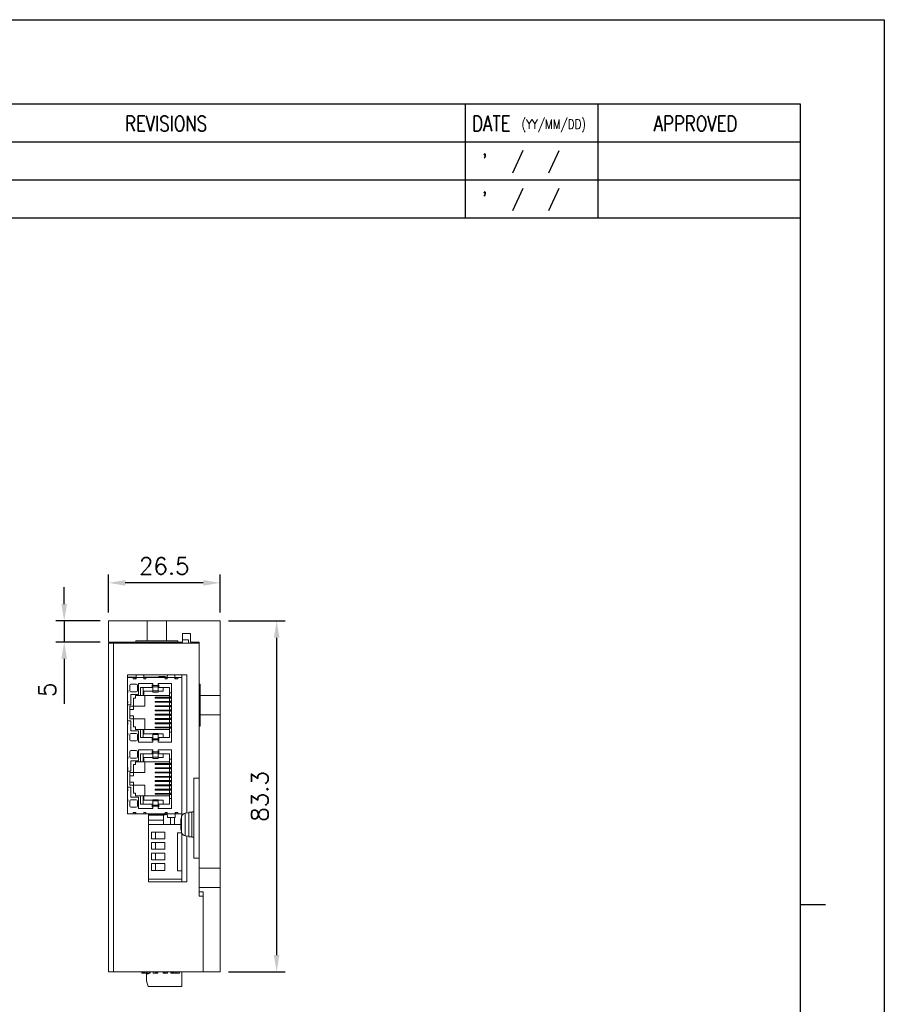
# Model space of a CAD drawing. Header units: millimetres. Extents: x 0 to 594, y 0 to 420.
# Tile 14 of 14: x 389 to 594, y 186 to 420. Entities that reach past the tile are written whole.
import ezdxf

# ---------------------------------------------------------------- set-up
doc = ezdxf.new("R2010")
doc.units = ezdxf.units.MM
doc.header["$PDSIZE"] = -1
doc.layers.add('SHEET', color=1, linetype='Continuous')
doc.styles.add('SHEET1', font='ROMANS.SHX', dxfattribs={"width": 0.8, "height": 3})
doc.styles.get("Standard").update_dxf_attribs({"font": 'txt.shx', "bigfont": 'whgtxt.shx'})
doc.dimstyles.new('ISO-25', dxfattribs={"dimtxt": 2.5, "dimasz": 2.5, "dimexe": 1.25, "dimexo": 0.625, "dimtad": 1, "dimtxsty": 'Standard', "dimcen": 2.5, "dimadec": 0, "dimazin": 0, "dimtfac": 1, "dimtmove": 0, "dimatfit": 3, "dimfxl": 0, "dimarcsym": 0})

# ---------------------------------------------------------------- blocks, each defined once
blk = doc.blocks.new('*D23')
at = {"color": 8, "lineweight": -2}
for p, q in [((438.29, 277.27), (451.72, 277.27)), ((449.72, 273.27), (449.72, 197.97)), ((438.29, 193.97), (451.72, 193.97))]:
    blk.add_line(p, q, dxfattribs=at)
at = {"color": 8}
for points in [[(449.06, 273.27), (450.39, 273.27), (449.72, 277.27)], [(449.06, 197.97), (450.39, 197.97), (449.72, 193.97)]]:
    blk.add_solid(points, dxfattribs=at)
at = {"layer": 'Defpoints', "color": 0}
for p in [(436.29, 277.27), (436.29, 193.97), (449.72, 193.97)]:
    blk.add_point(p, dxfattribs=at)
at = {"color": 3, "insert": (445.72, 235.62), "char_height": 4, "attachment_point": 5, "rotation": 90}
blk.add_mtext('\\A1;83.3', dxfattribs=at)
blk = doc.blocks.new('*D24')
at = {"color": 8, "lineweight": -2}
for p, q in [((409.79, 279.27), (409.79, 288.31)), ((436.29, 279.27), (436.29, 288.31)), ((432.29, 286.31), (413.79, 286.31))]:
    blk.add_line(p, q, dxfattribs=at)
at = {"color": 8}
for points in [[(413.79, 286.98), (413.79, 285.64), (409.79, 286.31)], [(432.29, 286.98), (432.29, 285.64), (436.29, 286.31)]]:
    blk.add_solid(points, dxfattribs=at)
at = {"layer": 'Defpoints', "color": 0}
for p in [(409.79, 286.31), (409.79, 277.27), (436.29, 277.27)]:
    blk.add_point(p, dxfattribs=at)
at = {"color": 3, "insert": (423.04, 290.31), "char_height": 4, "attachment_point": 5}
blk.add_mtext('\\A1;26.5', dxfattribs=at)
blk = doc.blocks.new('*D25')
at = {"color": 8, "lineweight": -2}
for p, q in [((399.29, 281.27), (399.29, 285.27)), ((407.79, 277.27), (397.29, 277.27)), ((399.29, 277.27), (399.29, 272.27)), ((407.79, 272.27), (397.29, 272.27)), ((399.29, 268.27), (399.29, 257.6))]:
    blk.add_line(p, q, dxfattribs=at)
at = {"color": 8}
for points in [[(398.62, 281.27), (399.95, 281.27), (399.29, 277.27)], [(398.62, 268.27), (399.95, 268.27), (399.29, 272.27)]]:
    blk.add_solid(points, dxfattribs=at)
at = {"layer": 'Defpoints', "color": 0}
for p in [(409.79, 277.27), (399.29, 272.27), (409.79, 272.27)]:
    blk.add_point(p, dxfattribs=at)
at = {"color": 3, "insert": (395.29, 260.93), "char_height": 4, "attachment_point": 5, "rotation": 90}
blk.add_mtext('\\A1;5', dxfattribs=at)

msp = doc.modelspace()

# ---------------------------------------------------------------- linework, layer by layer
at = {"color": 7, "linetype": 'Continuous', "lineweight": 15}
for p, q in [((409.7876, 277.2678), (409.7876, 272.2678)), ((409.7876, 277.2678), (418.9876, 277.2678)), ((418.9876, 277.2678), (418.9876, 272.5678)), ((418.9876, 277.2678), (423.5876, 277.2678)), ((423.5876, 277.2678), (423.5876, 272.5678)), ((423.5876, 277.2678), (436.2876, 277.2678)), ((436.2876, 277.2678), (436.2876, 259.5678)), ((429.2876, 274.2678), (427.3876, 274.2678)), ((427.3876, 274.2678), (427.3876, 272.2678)), ((429.2876, 272.2678), (429.2876, 274.2678)), ((409.7876, 272.2678), (416.2876, 272.2678)), ((409.7876, 193.9678), (409.7876, 271.9678)), ((409.7876, 271.9678), (410.9876, 271.9678)), ((410.9876, 271.9678), (410.9876, 193.9678)), ((431.2876, 271.9678), (410.9876, 271.9678)), ((416.2876, 272.5678), (416.2876, 272.2678)), ((418.9876, 272.5678), (416.2876, 272.5678)), ((416.2876, 272.2678), (426.2876, 272.2678)), ((418.9876, 272.5678), (423.5876, 272.5678)), ((426.2876, 272.5678), (423.5876, 272.5678)), ((426.2876, 272.5678), (426.2876, 272.2678)), ((426.2876, 272.2678), (427.3876, 272.2678)), ((427.1876, 271.9678), (427.1876, 272.2678)), ((427.3876, 272.7678), (428.7876, 272.7678)), ((428.7876, 271.9678), (428.7876, 272.7678)), ((429.2876, 272.2678), (431.2876, 272.2678)), ((431.2876, 272.2678), (431.2876, 262.2678)), ((414.2876, 264.4678), (414.2876, 231.4678)), ((428.3876, 264.4678), (414.2876, 264.4678)), ((427.1876, 230.9889), (427.1876, 264.4678)), ((428.3876, 231.674), (428.3876, 264.4678)), ((414.2876, 263.9544), (415.6024, 263.9544)), ((415.6306, 263.8274), (414.2876, 263.8274)), ((414.8686, 260.7159), (414.8686, 261.9859)), ((416.3926, 262.2399), (415.1226, 262.2399)), ((415.6024, 263.9544), (415.6024, 263.8274)), ((415.6024, 263.9544), (416.1779, 263.9544)), ((415.6306, 263.5099), (415.6306, 263.8274)), ((415.6306, 263.8274), (416.1386, 263.8274)), ((416.3736, 263.5099), (415.6306, 263.5099)), ((416.1386, 263.5099), (416.1386, 263.8274)), ((416.1386, 263.8274), (416.3736, 263.8274)), ((416.1779, 263.9544), (416.1779, 263.8274)), ((416.1779, 263.9544), (416.3786, 263.9544)), ((416.3736, 263.5099), (416.3736, 263.8274)), ((418.1706, 263.8274), (416.3736, 263.8274)), ((416.6466, 260.7159), (416.6466, 261.9859)), ((420.3296, 262.4558), (416.9006, 262.4558)), ((416.9006, 259.7888), (416.9006, 262.4558)), ((418.1653, 263.9544), (423.7639, 263.9544)), ((418.1706, 263.5099), (418.1706, 263.8274)), ((418.1706, 263.8274), (418.6786, 263.8274)), ((418.6786, 263.5099), (418.1706, 263.5099)), ((418.6786, 263.5099), (418.6786, 263.8274)), ((423.2506, 263.8274), (418.6786, 263.8274)), ((420.2026, 262.1129), (420.3296, 262.1129)), ((420.2026, 261.4779), (420.2026, 262.1129)), ((420.3296, 261.925), (420.3296, 262.4558)), ((421.5996, 261.925), (420.3296, 261.925)), ((420.3296, 261.925), (420.3296, 261.6329)), ((424.7746, 262.4558), (421.5996, 262.4558)), ((421.5996, 261.925), (421.5996, 262.4558)), ((421.5996, 262.1129), (421.7266, 262.1129)), ((421.5996, 261.6329), (421.5996, 261.925)), ((421.7266, 263.9544), (421.7266, 264.0814)), ((421.9044, 264.0814), (421.7266, 264.0814)), ((421.7266, 262.1129), (421.7266, 261.4779)), ((421.9044, 264.0814), (421.9044, 263.9544)), ((423.0728, 264.0814), (421.9044, 264.0814)), ((423.2506, 264.0814), (423.0728, 264.0814)), ((423.0728, 263.9544), (423.0728, 264.0814)), ((423.2506, 263.9544), (423.2506, 264.0814)), ((423.2506, 263.5099), (423.2506, 263.8274)), ((423.2506, 263.8274), (423.7586, 263.8274)), ((423.7586, 263.5099), (423.2506, 263.5099)), ((423.7586, 263.5099), (423.7586, 263.8274)), ((425.5366, 263.8274), (423.7586, 263.8274)), ((424.7746, 248.4858), (424.7746, 262.4558)), ((425.5366, 263.5099), (425.5366, 263.8274)), ((425.5366, 263.8274), (425.7906, 263.8274)), ((426.2986, 263.5099), (425.5366, 263.5099)), ((425.7906, 263.5099), (425.7906, 263.8274)), ((425.7906, 263.8274), (426.2986, 263.8274)), ((426.2986, 263.5099), (426.2986, 263.8274)), ((427.1876, 263.8274), (426.2986, 263.8274)), ((427.1876, 231.4678), (427.1876, 263.8274)), ((431.5876, 262.2678), (431.2876, 262.2678)), ((431.2876, 262.2678), (431.2876, 258.829)), ((431.5876, 259.5678), (431.5876, 262.2678)), ((414.3733, 260.8048), (414.2876, 260.8048)), ((414.3733, 260.2968), (414.2876, 260.2968)), ((414.3733, 260.2968), (414.3733, 260.8048)), ((416.3926, 260.4619), (415.1226, 260.4619)), ((416.9006, 259.7888), (415.1226, 259.7888)), ((415.1226, 257.3758), (415.1226, 259.7888)), ((416.2402, 259.5729), (417.434, 259.5729)), ((416.2402, 258.9379), (416.2402, 259.5729)), ((417.434, 259.5729), (417.434, 261.4779)), ((417.434, 261.4779), (420.2026, 261.4779)), ((417.434, 259.5729), (418.069, 259.5729)), ((418.069, 261.4779), (418.069, 259.5729)), ((418.069, 259.5729), (418.196, 259.5729)), ((418.196, 259.5729), (418.196, 260.5889)), ((418.196, 260.5889), (420.3296, 260.5889)), ((418.196, 259.5729), (424.2666, 259.5729)), ((418.45, 257.0456), (418.45, 259.5729)), ((420.2026, 261.4779), (420.3296, 261.4779)), ((420.3296, 261.6329), (421.5996, 261.6329)), ((420.3296, 260.646), (420.3296, 261.6329)), ((420.3296, 260.646), (421.5996, 260.646)), ((420.3296, 260.3603), (420.3296, 260.646)), ((420.3296, 260.3603), (421.5996, 260.3603)), ((421.5996, 260.646), (421.5996, 261.6329)), ((421.5996, 261.4779), (421.7266, 261.4779)), ((421.5996, 260.3603), (421.5996, 260.646)), ((421.5996, 260.5889), (422.7426, 260.5889)), ((421.7266, 261.4779), (424.2666, 261.4779)), ((422.7426, 261.4779), (422.7426, 260.5889)), ((424.2666, 261.4779), (424.2666, 260.2079)), ((424.2666, 260.2079), (424.7746, 260.2079)), ((424.2666, 260.2079), (424.2666, 259.2363)), ((431.5876, 259.5678), (436.2876, 259.5678)), ((431.5876, 259.5678), (431.5876, 254.9678)), ((436.2876, 259.5678), (436.2876, 254.9678)), ((414.3733, 258.2648), (414.2876, 258.2648)), ((414.3733, 257.7568), (414.2876, 257.7568)), ((415.1226, 257.3758), (414.2876, 257.3758)), ((414.3733, 257.7568), (414.3733, 258.2648)), ((415.7322, 258.9379), (416.2402, 258.9379)), ((415.7322, 257.0456), (415.7322, 258.9379)), ((420.863, 258.9747), (420.863, 259.1779)), ((420.863, 259.1779), (421.0415, 259.1779)), ((421.0415, 258.9747), (420.863, 258.9747)), ((420.863, 258.1632), (420.863, 257.96)), ((420.863, 258.1632), (421.0415, 258.1632)), ((421.0415, 257.96), (420.863, 257.96)), ((420.863, 257.1472), (420.863, 256.944)), ((420.863, 257.1472), (421.0415, 257.1472)), ((421.0415, 258.9747), (421.0415, 259.1779)), ((421.0415, 259.1779), (424.3435, 259.1779)), ((424.3435, 258.9747), (421.0415, 258.9747)), ((421.0415, 258.1632), (421.0415, 257.96)), ((421.0415, 258.1632), (424.3435, 258.1632)), ((424.3435, 257.96), (421.0415, 257.96)), ((421.0415, 257.1472), (421.0415, 256.944)), ((421.0415, 257.1472), (424.3435, 257.1472)), ((424.7746, 259.2363), (424.2666, 259.2363)), ((424.2666, 259.2363), (424.2666, 259.1779)), ((424.2666, 258.9747), (424.2666, 258.9188)), ((424.7746, 258.9188), (424.2666, 258.9188)), ((424.2666, 258.2203), (424.2666, 258.9188)), ((424.7746, 258.2203), (424.2666, 258.2203)), ((424.2666, 258.2203), (424.2666, 258.1632)), ((424.2666, 257.96), (424.2666, 257.9028)), ((424.7746, 257.9028), (424.2666, 257.9028)), ((424.2666, 257.2043), (424.2666, 257.9028)), ((424.2666, 257.2043), (424.7746, 257.2043)), ((424.2666, 257.2043), (424.2666, 257.1472)), ((424.3435, 258.9747), (424.3435, 259.1779)), ((424.3435, 259.1779), (424.7746, 259.1779)), ((424.7746, 258.9747), (424.3435, 258.9747)), ((424.3435, 258.1632), (424.3435, 257.96)), ((424.3435, 258.1632), (424.7746, 258.1632)), ((424.7746, 257.96), (424.3435, 257.96)), ((424.3435, 257.1472), (424.3435, 256.944)), ((424.3435, 257.1472), (424.7746, 257.1472)), ((431.2876, 258.829), (431.2876, 255.7065)), ((414.894, 257.0456), (415.7322, 257.0456)), ((414.894, 253.9976), (414.894, 257.0456)), ((414.894, 256.2836), (415.7322, 256.2836)), ((415.7322, 256.2836), (415.7322, 257.0456)), ((415.7322, 257.0456), (418.45, 257.0456)), ((421.0415, 256.944), (420.863, 256.944)), ((420.863, 256.1312), (420.863, 255.928)), ((420.863, 256.1312), (421.0415, 256.1312)), ((421.0415, 255.928), (420.863, 255.928)), ((420.863, 255.1152), (420.863, 254.912)), ((420.863, 255.1152), (421.0415, 255.1152)), ((421.0415, 254.912), (420.863, 254.912)), ((424.3435, 256.944), (421.0415, 256.944)), ((421.0415, 256.1312), (421.0415, 255.928)), ((421.0415, 256.1312), (424.3435, 256.1312)), ((424.3435, 255.928), (421.0415, 255.928)), ((421.0415, 255.1152), (421.0415, 254.912)), ((421.0415, 255.1152), (424.3435, 255.1152)), ((424.3435, 254.912), (421.0415, 254.912)), ((424.2666, 256.944), (424.2666, 256.8868)), ((424.7746, 256.8868), (424.2666, 256.8868)), ((424.2666, 256.1883), (424.2666, 256.8868)), ((424.2666, 256.1883), (424.7746, 256.1883)), ((424.2666, 256.1883), (424.2666, 256.1312)), ((424.2666, 255.928), (424.2666, 255.8708)), ((424.7746, 255.8708), (424.2666, 255.8708)), ((424.2666, 255.1723), (424.2666, 255.8708)), ((424.2666, 255.1723), (424.7746, 255.1723)), ((424.2666, 255.1723), (424.2666, 255.1152)), ((424.2666, 254.912), (424.2666, 254.8548)), ((424.7746, 254.8548), (424.2666, 254.8548)), ((424.2666, 254.1563), (424.2666, 254.8548)), ((424.7746, 256.944), (424.3435, 256.944)), ((424.3435, 256.1312), (424.3435, 255.928)), ((424.3435, 256.1312), (424.7746, 256.1312)), ((424.7746, 255.928), (424.3435, 255.928)), ((424.3435, 255.1152), (424.3435, 254.912)), ((424.3435, 255.1152), (424.7746, 255.1152)), ((424.7746, 254.912), (424.3435, 254.912)), ((431.2876, 255.7065), (431.2876, 252.2678)), ((431.5876, 252.2678), (431.5876, 254.9678)), ((431.5876, 254.9678), (436.2876, 254.9678)), ((436.2876, 254.9678), (436.2876, 218.5678)), ((415.1226, 253.5658), (414.2876, 253.5658)), ((414.3733, 253.1848), (414.2876, 253.1848)), ((414.3733, 252.6768), (414.2876, 252.6768)), ((414.3733, 252.6768), (414.3733, 253.1848)), ((415.7322, 254.7596), (414.894, 254.7596)), ((415.7322, 253.9976), (414.894, 253.9976)), ((415.1226, 251.1528), (415.1226, 253.5658)), ((415.7322, 253.9976), (415.7322, 254.7596)), ((415.7322, 252.1053), (415.7322, 253.9976)), ((418.45, 253.9976), (415.7322, 253.9976)), ((418.45, 251.4703), (418.45, 253.9976)), ((420.863, 254.0992), (420.863, 253.896)), ((420.863, 254.0992), (421.0415, 254.0992)), ((421.0415, 253.896), (420.863, 253.896)), ((420.863, 253.0832), (420.863, 252.88)), ((420.863, 253.0832), (421.0415, 253.0832)), ((421.0415, 252.88), (420.863, 252.88)), ((421.0415, 254.0992), (421.0415, 253.896)), ((421.0415, 254.0992), (424.3435, 254.0992)), ((424.3435, 253.896), (421.0415, 253.896)), ((421.0415, 253.0832), (421.0415, 252.88)), ((421.0415, 253.0832), (424.3435, 253.0832)), ((424.3435, 252.88), (421.0415, 252.88)), ((424.2666, 254.1563), (424.7746, 254.1563)), ((424.2666, 254.1563), (424.2666, 254.0992)), ((424.2666, 253.896), (424.2666, 253.8388)), ((424.7746, 253.8388), (424.2666, 253.8388)), ((424.2666, 253.1403), (424.2666, 253.8388)), ((424.2666, 253.1403), (424.7746, 253.1403)), ((424.2666, 253.1403), (424.2666, 253.0832)), ((424.2666, 252.88), (424.2666, 252.8228)), ((424.2666, 252.8228), (424.7746, 252.8228)), ((424.2666, 252.1243), (424.2666, 252.8228)), ((424.3435, 254.0992), (424.3435, 253.896)), ((424.3435, 254.0992), (424.7746, 254.0992)), ((424.7746, 253.896), (424.3435, 253.896)), ((424.3435, 253.0832), (424.3435, 252.88)), ((424.3435, 253.0832), (424.7746, 253.0832)), ((424.7746, 252.88), (424.3435, 252.88)), ((414.3733, 250.6448), (414.2876, 250.6448)), ((414.3733, 250.1368), (414.2876, 250.1368)), ((414.3733, 250.1368), (414.3733, 250.6448)), ((414.8686, 249.0573), (414.8686, 250.3273)), ((416.9006, 251.1528), (415.1226, 251.1528)), ((416.3926, 250.5813), (415.1226, 250.5813)), ((416.2402, 252.1053), (415.7322, 252.1053)), ((416.2402, 251.4703), (416.2402, 252.1053)), ((417.434, 251.4703), (416.2402, 251.4703)), ((416.6466, 249.0573), (416.6466, 250.3273)), ((416.9006, 248.4858), (416.9006, 251.1528)), ((417.434, 249.5653), (417.434, 251.4703)), ((417.434, 251.4703), (418.069, 251.4703)), ((418.069, 251.4703), (418.069, 249.5653)), ((418.196, 251.4703), (418.069, 251.4703)), ((418.196, 251.4703), (418.196, 250.4543)), ((424.2666, 251.4703), (418.196, 251.4703)), ((418.196, 250.4543), (420.3296, 250.4543)), ((421.5996, 250.5813), (420.3296, 250.5813)), ((420.3296, 250.5813), (420.3296, 250.2955)), ((421.5996, 250.2955), (420.3296, 250.2955)), ((420.3296, 250.2955), (420.3296, 249.3086)), ((420.863, 251.864), (420.863, 252.0672)), ((420.863, 252.0672), (421.0415, 252.0672)), ((421.0415, 251.864), (420.863, 251.864)), ((421.0415, 251.864), (421.0415, 252.0672)), ((421.0415, 252.0672), (424.3435, 252.0672)), ((424.3435, 251.864), (421.0415, 251.864)), ((421.5996, 250.5813), (421.5996, 250.2955)), ((421.5996, 250.4543), (422.7426, 250.4543)), ((421.5996, 250.2955), (421.5996, 249.3086)), ((422.7426, 249.5653), (422.7426, 250.4543)), ((424.2666, 252.1243), (424.7746, 252.1243)), ((424.2666, 252.1243), (424.2666, 252.0672)), ((424.2666, 251.864), (424.2666, 251.8068)), ((424.2666, 251.8068), (424.7746, 251.8068)), ((424.2666, 251.8068), (424.2666, 250.8353)), ((424.2666, 250.8353), (424.2666, 249.5653)), ((424.7746, 250.8353), (424.2666, 250.8353)), ((424.3435, 251.864), (424.3435, 252.0672)), ((424.3435, 252.0672), (424.7746, 252.0672)), ((424.7746, 251.864), (424.3435, 251.864)), ((431.5876, 252.2678), (431.2876, 252.2678)), ((431.2876, 252.2678), (431.2876, 218.5678)), ((416.3926, 248.8033), (415.1226, 248.8033)), ((420.3296, 248.4858), (416.9006, 248.4858)), ((420.2026, 249.5653), (417.434, 249.5653)), ((420.2026, 248.9303), (420.2026, 249.5653)), ((420.3296, 249.5653), (420.2026, 249.5653)), ((420.3296, 248.9303), (420.2026, 248.9303)), ((420.3296, 249.3086), (420.3296, 249.0165)), ((421.5996, 249.3086), (420.3296, 249.3086)), ((420.3296, 248.4858), (420.3296, 249.0165)), ((421.5996, 249.0165), (420.3296, 249.0165)), ((421.7266, 249.5653), (421.5996, 249.5653)), ((421.5996, 249.0165), (421.5996, 249.3086)), ((421.5996, 248.4858), (421.5996, 249.0165)), ((421.7266, 248.9303), (421.5996, 248.9303)), ((424.7746, 248.4858), (421.5996, 248.4858)), ((421.7266, 249.5653), (421.7266, 248.9303)), ((424.2666, 249.5653), (421.7266, 249.5653)), ((414.8686, 244.9679), (414.8686, 246.2379)), ((416.3926, 246.4919), (415.1226, 246.4919)), ((416.6466, 244.9679), (416.6466, 246.2379)), ((420.3296, 246.7078), (416.9006, 246.7078)), ((416.9006, 244.0408), (416.9006, 246.7078)), ((417.434, 243.8249), (417.434, 245.7299)), ((417.434, 245.7299), (420.2026, 245.7299)), ((418.069, 245.7299), (418.069, 243.8249)), ((420.2026, 246.3649), (420.3296, 246.3649)), ((420.2026, 245.7299), (420.2026, 246.3649)), ((420.2026, 245.7299), (420.3296, 245.7299)), ((420.3296, 246.177), (420.3296, 246.7078)), ((421.5996, 246.177), (420.3296, 246.177)), ((420.3296, 246.177), (420.3296, 245.8849)), ((420.3296, 245.8849), (421.5996, 245.8849)), ((420.3296, 244.898), (420.3296, 245.8849)), ((424.7746, 246.7078), (421.5996, 246.7078)), ((421.5996, 246.177), (421.5996, 246.7078)), ((421.5996, 246.3649), (421.7266, 246.3649)), ((421.5996, 245.8849), (421.5996, 246.177)), ((421.5996, 244.898), (421.5996, 245.8849)), ((421.5996, 245.7299), (421.7266, 245.7299)), ((421.7266, 246.3649), (421.7266, 245.7299)), ((421.7266, 245.7299), (424.2666, 245.7299)), ((422.7426, 245.7299), (422.7426, 244.8409)), ((424.2666, 245.7299), (424.2666, 244.4599)), ((424.7746, 232.7378), (424.7746, 246.7078)), ((414.3733, 245.0568), (414.2876, 245.0568)), ((414.3733, 244.5488), (414.2876, 244.5488)), ((414.3733, 244.5488), (414.3733, 245.0568)), ((416.3926, 244.7139), (415.1226, 244.7139)), ((416.9006, 244.0408), (415.1226, 244.0408)), ((415.1226, 241.6278), (415.1226, 244.0408)), ((415.7322, 243.1899), (416.2402, 243.1899)), ((415.7322, 241.2976), (415.7322, 243.1899)), ((416.2402, 243.1899), (416.2402, 243.8249)), ((416.2402, 243.8249), (417.434, 243.8249)), ((417.434, 243.8249), (418.069, 243.8249)), ((418.069, 243.8249), (418.196, 243.8249)), ((418.196, 243.8249), (418.196, 244.8409)), ((418.196, 244.8409), (420.3296, 244.8409)), ((418.196, 243.8249), (424.2666, 243.8249)), ((418.45, 241.2976), (418.45, 243.8249)), ((420.3296, 244.898), (421.5996, 244.898)), ((420.3296, 244.6123), (420.3296, 244.898)), ((420.3296, 244.6123), (421.5996, 244.6123)), ((420.863, 243.2267), (420.863, 243.4299)), ((420.863, 243.4299), (421.0415, 243.4299)), ((421.0415, 243.2267), (420.863, 243.2267)), ((421.0415, 243.2267), (421.0415, 243.4299)), ((421.0415, 243.4299), (424.3435, 243.4299)), ((424.3435, 243.2267), (421.0415, 243.2267)), ((421.5996, 244.6123), (421.5996, 244.898)), ((421.5996, 244.8409), (422.7426, 244.8409)), ((424.2666, 244.4599), (424.7746, 244.4599)), ((424.2666, 244.4599), (424.2666, 243.4883)), ((424.7746, 243.4883), (424.2666, 243.4883)), ((424.2666, 243.4883), (424.2666, 243.4299)), ((424.2666, 243.2267), (424.2666, 243.1708)), ((424.7746, 243.1708), (424.2666, 243.1708)), ((424.2666, 242.4723), (424.2666, 243.1708)), ((424.3435, 243.2267), (424.3435, 243.4299)), ((424.3435, 243.4299), (424.7746, 243.4299)), ((424.7746, 243.2267), (424.3435, 243.2267)), ((414.3733, 242.5168), (414.2876, 242.5168)), ((414.3733, 242.0088), (414.2876, 242.0088)), ((415.1226, 241.6278), (414.2876, 241.6278)), ((414.3733, 242.0088), (414.3733, 242.5168)), ((414.894, 241.2976), (415.7322, 241.2976)), ((414.894, 238.2496), (414.894, 241.2976)), ((415.7322, 240.5356), (415.7322, 241.2976)), ((415.7322, 241.2976), (418.45, 241.2976)), ((420.863, 242.4152), (420.863, 242.212)), ((420.863, 242.4152), (421.0415, 242.4152)), ((421.0415, 242.212), (420.863, 242.212)), ((420.863, 241.3992), (420.863, 241.196)), ((420.863, 241.3992), (421.0415, 241.3992)), ((421.0415, 241.196), (420.863, 241.196)), ((421.0415, 242.4152), (421.0415, 242.212)), ((421.0415, 242.4152), (424.3435, 242.4152)), ((424.3435, 242.212), (421.0415, 242.212)), ((421.0415, 241.3992), (421.0415, 241.196)), ((421.0415, 241.3992), (424.3435, 241.3992)), ((424.3435, 241.196), (421.0415, 241.196)), ((424.7746, 242.4723), (424.2666, 242.4723)), ((424.2666, 242.4723), (424.2666, 242.4152)), ((424.2666, 242.212), (424.2666, 242.1548)), ((424.7746, 242.1548), (424.2666, 242.1548)), ((424.2666, 241.4563), (424.2666, 242.1548)), ((424.2666, 241.4563), (424.7746, 241.4563)), ((424.2666, 241.4563), (424.2666, 241.3992)), ((424.2666, 241.196), (424.2666, 241.1388)), ((424.7746, 241.1388), (424.2666, 241.1388)), ((424.2666, 240.4403), (424.2666, 241.1388)), ((424.3435, 242.4152), (424.3435, 242.212)), ((424.3435, 242.4152), (424.7746, 242.4152)), ((424.7746, 242.212), (424.3435, 242.212)), ((424.3435, 241.3992), (424.3435, 241.196)), ((424.3435, 241.3992), (424.7746, 241.3992)), ((424.7746, 241.196), (424.3435, 241.196)), ((414.894, 240.5356), (415.7322, 240.5356)), ((415.7322, 239.0116), (414.894, 239.0116)), ((415.7322, 238.2496), (415.7322, 239.0116)), ((420.863, 240.3832), (420.863, 240.18)), ((420.863, 240.3832), (421.0415, 240.3832)), ((421.0415, 240.18), (420.863, 240.18)), ((420.863, 239.3672), (420.863, 239.164)), ((420.863, 239.3672), (421.0415, 239.3672)), ((421.0415, 239.164), (420.863, 239.164)), ((421.0415, 240.3832), (421.0415, 240.18)), ((421.0415, 240.3832), (424.3435, 240.3832)), ((424.3435, 240.18), (421.0415, 240.18)), ((421.0415, 239.3672), (421.0415, 239.164)), ((421.0415, 239.3672), (424.3435, 239.3672)), ((424.3435, 239.164), (421.0415, 239.164)), ((424.2666, 240.4403), (424.7746, 240.4403)), ((424.2666, 240.4403), (424.2666, 240.3832)), ((424.2666, 240.18), (424.2666, 240.1228)), ((424.7746, 240.1228), (424.2666, 240.1228)), ((424.2666, 239.4243), (424.2666, 240.1228)), ((424.2666, 239.4243), (424.7746, 239.4243)), ((424.2666, 239.4243), (424.2666, 239.3672)), ((424.2666, 239.164), (424.2666, 239.1068)), ((424.7746, 239.1068), (424.2666, 239.1068)), ((424.2666, 238.4083), (424.2666, 239.1068)), ((424.2666, 238.4083), (424.7746, 238.4083)), ((424.2666, 238.4083), (424.2666, 238.3512)), ((424.3435, 240.3832), (424.3435, 240.18)), ((424.3435, 240.3832), (424.7746, 240.3832)), ((424.7746, 240.18), (424.3435, 240.18)), ((424.3435, 239.3672), (424.3435, 239.164)), ((424.3435, 239.3672), (424.7746, 239.3672)), ((424.7746, 239.164), (424.3435, 239.164)), ((430.0876, 239.9678), (430.0876, 230.1667)), ((430.0876, 239.9678), (431.2876, 239.9678)), ((415.1226, 237.8178), (414.2876, 237.8178)), ((414.3733, 237.4368), (414.2876, 237.4368)), ((414.3733, 236.9288), (414.2876, 236.9288)), ((414.3733, 236.9288), (414.3733, 237.4368)), ((415.7322, 238.2496), (414.894, 238.2496)), ((415.1226, 235.4048), (415.1226, 237.8178)), ((415.7322, 236.3573), (415.7322, 238.2496)), ((418.45, 238.2496), (415.7322, 238.2496)), ((416.2402, 236.3573), (415.7322, 236.3573)), ((416.2402, 235.7223), (416.2402, 236.3573)), ((418.45, 235.7223), (418.45, 238.2496)), ((420.863, 238.3512), (420.863, 238.148)), ((420.863, 238.3512), (421.0415, 238.3512)), ((421.0415, 238.148), (420.863, 238.148)), ((420.863, 237.3352), (420.863, 237.132)), ((420.863, 237.3352), (421.0415, 237.3352)), ((421.0415, 237.132), (420.863, 237.132)), ((420.863, 236.116), (420.863, 236.3192)), ((420.863, 236.3192), (421.0415, 236.3192)), ((421.0415, 236.116), (420.863, 236.116)), ((421.0415, 238.3512), (421.0415, 238.148)), ((421.0415, 238.3512), (424.3435, 238.3512)), ((424.3435, 238.148), (421.0415, 238.148)), ((421.0415, 237.3352), (421.0415, 237.132)), ((421.0415, 237.3352), (424.3435, 237.3352)), ((424.3435, 237.132), (421.0415, 237.132)), ((421.0415, 236.116), (421.0415, 236.3192)), ((421.0415, 236.3192), (424.3435, 236.3192)), ((424.3435, 236.116), (421.0415, 236.116)), ((424.2666, 238.148), (424.2666, 238.0908)), ((424.7746, 238.0908), (424.2666, 238.0908)), ((424.2666, 237.3923), (424.2666, 238.0908)), ((424.2666, 237.3923), (424.7746, 237.3923)), ((424.2666, 237.3923), (424.2666, 237.3352)), ((424.2666, 237.132), (424.2666, 237.0748)), ((424.2666, 237.0748), (424.7746, 237.0748)), ((424.2666, 236.3763), (424.2666, 237.0748)), ((424.2666, 236.3763), (424.7746, 236.3763)), ((424.2666, 236.3763), (424.2666, 236.3192)), ((424.2666, 236.116), (424.2666, 236.0588)), ((424.3435, 238.3512), (424.3435, 238.148)), ((424.3435, 238.3512), (424.7746, 238.3512)), ((424.7746, 238.148), (424.3435, 238.148)), ((424.3435, 237.3352), (424.3435, 237.132)), ((424.3435, 237.3352), (424.7746, 237.3352)), ((424.7746, 237.132), (424.3435, 237.132)), ((424.3435, 236.116), (424.3435, 236.3192)), ((424.3435, 236.3192), (424.7746, 236.3192)), ((424.7746, 236.116), (424.3435, 236.116)), ((414.3733, 234.8968), (414.2876, 234.8968)), ((414.3733, 234.3888), (414.2876, 234.3888)), ((414.3733, 234.3888), (414.3733, 234.8968)), ((414.8686, 233.3093), (414.8686, 234.5793)), ((416.9006, 235.4048), (415.1226, 235.4048)), ((416.3926, 234.8333), (415.1226, 234.8333)), ((417.434, 235.7223), (416.2402, 235.7223)), ((416.6466, 233.3093), (416.6466, 234.5793)), ((416.9006, 232.7378), (416.9006, 235.4048)), ((417.434, 233.8173), (417.434, 235.7223)), ((417.434, 235.7223), (418.069, 235.7223)), ((420.2026, 233.8173), (417.434, 233.8173)), ((418.069, 235.7223), (418.069, 233.8173)), ((418.196, 235.7223), (418.069, 235.7223)), ((418.196, 235.7223), (418.196, 234.7063)), ((424.2666, 235.7223), (418.196, 235.7223)), ((418.196, 234.7063), (420.3296, 234.7063)), ((420.2026, 233.1823), (420.2026, 233.8173)), ((420.3296, 233.8173), (420.2026, 233.8173)), ((421.5996, 234.8333), (420.3296, 234.8333)), ((420.3296, 234.8333), (420.3296, 234.5475)), ((421.5996, 234.5475), (420.3296, 234.5475)), ((420.3296, 234.5475), (420.3296, 233.5606)), ((421.5996, 234.8333), (421.5996, 234.5475)), ((421.5996, 234.7063), (422.7426, 234.7063)), ((421.5996, 234.5475), (421.5996, 233.5606)), ((421.7266, 233.8173), (421.5996, 233.8173)), ((421.7266, 233.8173), (421.7266, 233.1823)), ((424.2666, 233.8173), (421.7266, 233.8173)), ((422.7426, 233.8173), (422.7426, 234.7063)), ((424.2666, 236.0588), (424.7746, 236.0588)), ((424.2666, 236.0588), (424.2666, 235.0873)), ((424.2666, 235.0873), (424.2666, 233.8173)), ((424.7746, 235.0873), (424.2666, 235.0873)), ((414.2876, 231.4678), (419.2876, 231.4678)), ((416.3926, 233.0553), (415.1226, 233.0553)), ((416.2656, 231.7853), (415.6306, 231.7853)), ((415.6306, 231.4678), (415.6306, 231.7853)), ((416.1386, 231.4678), (416.1386, 231.7853)), ((416.2656, 231.4678), (416.2656, 231.7853)), ((420.3296, 232.7378), (416.9006, 232.7378)), ((418.6786, 231.7853), (418.1706, 231.7853)), ((418.1706, 231.4678), (418.1706, 231.7853)), ((418.6786, 231.4678), (418.6786, 231.7853)), ((423.2506, 231.4678), (419.2876, 231.4678)), ((419.2876, 231.4678), (419.2876, 215.3678)), ((420.3296, 233.1823), (420.2026, 233.1823)), ((420.3296, 233.5606), (420.3296, 233.2685)), ((421.5996, 233.5606), (420.3296, 233.5606)), ((420.3296, 232.7378), (420.3296, 233.2685)), ((421.5996, 233.2685), (420.3296, 233.2685)), ((421.5996, 233.2685), (421.5996, 233.5606)), ((421.5996, 232.7378), (421.5996, 233.2685)), ((421.7266, 233.1823), (421.5996, 233.1823)), ((424.7746, 232.7378), (421.5996, 232.7378)), ((423.2506, 231.4678), (423.2506, 231.7853)), ((423.7586, 231.7853), (423.2506, 231.7853)), ((423.7586, 231.4678), (423.2506, 231.4678)), ((423.7586, 231.4678), (423.7586, 231.7853)), ((425.6636, 231.4678), (423.7586, 231.4678)), ((425.6636, 231.4678), (425.6636, 231.7853)), ((426.2986, 231.7853), (425.6636, 231.7853)), ((425.7906, 231.4678), (425.6636, 231.4678)), ((425.7906, 231.7853), (425.7906, 231.4678)), ((426.2986, 231.4678), (425.7906, 231.4678)), ((426.2986, 231.4678), (426.2986, 231.7853)), ((427.1876, 231.4678), (426.2986, 231.4678)), ((428.8876, 231.7178), (428.0403, 231.6436)), ((428.8876, 231.9121), (428.8876, 231.9073)), ((428.8876, 226.0178), (428.8876, 231.9073)), ((429.5876, 231.9178), (429.2013, 231.9178)), ((430.0876, 231.9678), (429.5876, 231.9678)), ((429.5876, 228.9975), (429.5876, 231.9678)), ((419.2876, 231.3408), (423.7639, 231.3408)), ((419.2876, 231.1678), (422.8876, 231.1678)), ((419.2876, 229.9678), (422.8876, 229.9678)), ((421.7266, 231.3408), (421.7266, 231.2138)), ((421.7266, 231.2138), (421.9044, 231.2138)), ((421.9044, 231.2138), (421.9044, 231.3408)), ((423.0728, 231.2138), (421.9044, 231.2138)), ((422.5876, 231.2138), (422.5876, 231.1678)), ((422.8876, 228.9678), (422.8876, 231.2138)), ((423.0728, 231.3408), (423.0728, 231.2138)), ((423.0728, 231.2138), (423.2506, 231.2138)), ((423.2506, 231.2138), (423.2506, 231.3408)), ((423.8605, 230.6337), (425.5516, 230.6337)), ((424.4876, 228.9678), (424.4876, 230.6337)), ((425.4876, 230.6337), (425.4876, 228.9678)), ((426.9415, 229.8352), (426.9415, 229.6767)), ((426.9415, 229.8352), (427.0149, 229.83)), ((426.9415, 228.9604), (426.9415, 229.4676)), ((430.0876, 228.9975), (430.0876, 230.1667)), ((419.2876, 228.9678), (426.9415, 228.9678)), ((419.9876, 227.1678), (419.9876, 225.5678)), ((420.9876, 227.1678), (419.9876, 227.1678)), ((420.9876, 227.1678), (420.9876, 225.5678)), ((423.1876, 227.1678), (420.9876, 227.1678)), ((423.1876, 227.1678), (423.1876, 225.5678)), ((427.1802, 226.9678), (426.1876, 226.9678)), ((426.1876, 226.9678), (426.1876, 217.9678)), ((426.9415, 228.9752), (426.9415, 228.4679)), ((427.0973, 228.479), (426.9415, 228.4679)), ((427.1064, 228.265), (426.9415, 228.2588)), ((426.9415, 228.1004), (426.9415, 228.2588)), ((427.1876, 215.3678), (427.1876, 226.9467)), ((429.5876, 225.9678), (429.5876, 228.9975)), ((430.0876, 227.7688), (430.0876, 228.9975)), ((430.0876, 227.7688), (430.0876, 220.9678)), ((420.9876, 225.5678), (419.9876, 225.5678)), ((419.9876, 224.6678), (419.9876, 223.0678)), ((420.9876, 224.6678), (419.9876, 224.6678)), ((423.1876, 225.5678), (420.9876, 225.5678)), ((420.9876, 224.6678), (420.9876, 223.0678)), ((423.1876, 224.6678), (420.9876, 224.6678)), ((423.1876, 224.6678), (423.1876, 223.0678)), ((428.0403, 226.2919), (428.8876, 226.2178)), ((428.3876, 215.3678), (428.3876, 226.2615)), ((428.8876, 226.0178), (429.5876, 226.0178)), ((429.5876, 225.9678), (430.0876, 225.9678)), ((420.9876, 223.0678), (419.9876, 223.0678)), ((420.9876, 222.1678), (419.9876, 222.1678)), ((419.9876, 222.1678), (419.9876, 220.5678)), ((423.1876, 223.0678), (420.9876, 223.0678)), ((420.9876, 222.1678), (420.9876, 220.5678)), ((423.1876, 222.1678), (420.9876, 222.1678)), ((423.1876, 222.1678), (423.1876, 220.5678)), ((420.9876, 220.5678), (419.9876, 220.5678)), ((423.1876, 220.5678), (420.9876, 220.5678)), ((430.0876, 220.9678), (431.2876, 220.9678)), ((420.9876, 219.6678), (419.9876, 219.6678)), ((419.9876, 219.6678), (419.9876, 218.0678)), ((420.9876, 218.0678), (419.9876, 218.0678)), ((420.9876, 219.6678), (420.9876, 218.0678)), ((423.1876, 219.6678), (420.9876, 219.6678)), ((423.1876, 218.0678), (420.9876, 218.0678)), ((423.1876, 219.6678), (423.1876, 218.0678)), ((426.1876, 217.9678), (427.1876, 217.9678)), ((431.2876, 218.5678), (436.2876, 218.5678)), ((431.2876, 218.5678), (431.2876, 213.9678)), ((436.2876, 218.5678), (436.2876, 213.9678)), ((419.2876, 215.9678), (427.1876, 215.9678)), ((419.2876, 215.3678), (428.3876, 215.3678)), ((431.2876, 213.9678), (431.2876, 212.9678)), ((431.2876, 213.9678), (436.2876, 213.9678)), ((431.2876, 212.9678), (431.2876, 211.9678)), ((431.2876, 212.9678), (432.2876, 212.9678)), ((432.2876, 212.9678), (432.2876, 193.9678)), ((436.2876, 213.9678), (436.2876, 193.9678)), ((432.2876, 211.9678), (431.2876, 211.9678)), ((410.9876, 193.9678), (409.7876, 193.9678)), ((432.2876, 193.9678), (410.9876, 193.9678)), ((417.6907, 193.6678), (417.6907, 193.9678)), ((417.8626, 193.6678), (417.6907, 193.6678)), ((417.8626, 193.6678), (417.8626, 193.9678)), ((417.8832, 193.6678), (417.8626, 193.6678)), ((417.8832, 193.6678), (417.8832, 193.9678)), ((418.1484, 193.6678), (417.8832, 193.6678)), ((418.1484, 193.9678), (418.1484, 193.6678)), ((418.1484, 193.6678), (418.1589, 193.6678)), ((418.1589, 193.9678), (418.1589, 193.6678)), ((418.1589, 193.6678), (418.3153, 193.6678)), ((418.3153, 193.9678), (418.3153, 193.6678)), ((418.3153, 193.6678), (418.4108, 193.6678)), ((418.4108, 193.9678), (418.4108, 193.6678)), ((418.4108, 193.6678), (418.8243, 193.6678)), ((418.8126, 193.4678), (419.2876, 193.4678)), ((418.8126, 191.8678), (418.8126, 193.4678)), ((419.1877, 190.4678), (418.8126, 191.8678)), ((418.8243, 193.6678), (418.8243, 193.9678)), ((418.8243, 193.6678), (419.0161, 193.6678)), ((419.0161, 193.9678), (419.0161, 193.6678)), ((419.0161, 193.6678), (419.5691, 193.6678)), ((419.2876, 193.6678), (419.2876, 193.4678)), ((419.5691, 193.9678), (419.5691, 193.6678)), ((419.5691, 193.6678), (419.64, 193.6678)), ((419.64, 193.6678), (419.64, 193.9678)), ((419.7189, 193.6678), (419.64, 193.6678)), ((419.7189, 193.6678), (419.7189, 193.9678)), ((420.3724, 193.6678), (420.3724, 193.9678)), ((420.9737, 193.6678), (420.3724, 193.6678)), ((420.9737, 193.6678), (420.9737, 193.9678)), ((421.0369, 193.6678), (420.9737, 193.6678)), ((421.0369, 193.6678), (421.0369, 193.9678)), ((421.1607, 193.6678), (421.0369, 193.6678)), ((421.1607, 193.9678), (421.1607, 193.6678)), ((421.1607, 193.6678), (421.1958, 193.6678)), ((421.1958, 193.9678), (421.1958, 193.6678)), ((421.1958, 193.6678), (421.5068, 193.6678)), ((421.5068, 193.9678), (421.5068, 193.6678)), ((421.5068, 193.6678), (421.5093, 193.6678)), ((421.5093, 193.6678), (421.5093, 193.9678)), ((422.7493, 193.6678), (422.7493, 193.9678)), ((422.9129, 193.6678), (422.7493, 193.6678)), ((422.9129, 193.9678), (422.9129, 193.6678)), ((422.9129, 193.6678), (423.0987, 193.6678)), ((423.0987, 193.9678), (423.0987, 193.6678)), ((423.0987, 193.6678), (423.1566, 193.6678)), ((423.1566, 193.9678), (423.1566, 193.6678)), ((423.1566, 193.6678), (423.1684, 193.6678)), ((423.1684, 193.9678), (423.1684, 193.6678)), ((423.1684, 193.6678), (423.4578, 193.6678)), ((423.4578, 193.9678), (423.4578, 193.6678)), ((423.4578, 193.6678), (423.7822, 193.6678)), ((423.7822, 193.9678), (423.7822, 193.6678)), ((423.7822, 193.6678), (423.8061, 193.6678)), ((423.8061, 193.6678), (423.8061, 193.9678)), ((424.5917, 193.6678), (424.5917, 193.9678)), ((424.6784, 193.6678), (424.5917, 193.6678)), ((424.6784, 193.6678), (424.6784, 193.9678)), ((424.7199, 193.6678), (424.6784, 193.6678)), ((424.7199, 193.9678), (424.7199, 193.6678)), ((424.7199, 193.6678), (424.7266, 193.6678)), ((424.7266, 193.9678), (424.7266, 193.6678)), ((424.7266, 193.6678), (424.93, 193.6678)), ((424.93, 193.6678), (424.93, 193.9678)), ((425.0115, 193.6678), (424.93, 193.6678)), ((425.155, 193.6678), (425.0033, 193.6678)), ((425.0115, 193.6678), (425.0115, 193.9678)), ((425.1672, 193.9678), (425.1672, 193.6678)), ((425.1672, 193.6678), (425.2357, 193.6678)), ((425.2357, 193.9678), (425.2357, 193.6678)), ((425.2357, 193.6678), (425.626, 193.6678)), ((425.626, 193.9678), (425.626, 193.6678)), ((425.626, 193.6678), (426.0308, 193.6678)), ((426.0308, 193.9678), (426.0308, 193.6678)), ((426.0308, 193.6678), (426.054, 193.6678)), ((426.054, 193.6678), (426.054, 193.9678)), ((426.054, 193.6678), (426.5807, 193.6678)), ((426.5807, 193.9678), (426.5807, 193.6678)), ((426.5807, 193.6678), (426.6241, 193.6678)), ((426.6241, 193.6678), (426.6241, 193.9678)), ((427.1876, 193.9678), (427.1876, 190.4678)), ((432.2876, 193.9678), (436.2876, 193.9678)), ((427.1876, 190.4678), (419.1877, 190.4678))]:
    msp.add_line(p, q, dxfattribs=at)
at = {"color": 8, "linetype": 'Continuous', "lineweight": 15}
for p, q in [((428.0403, 227.7259), (428.0403, 231.6436)), ((427.1675, 228.0583), (427.1675, 230.9274)), ((427.1675, 227.0081), (427.1675, 228.0583)), ((428.0403, 226.2919), (428.0403, 227.7259))]:
    msp.add_line(p, q, dxfattribs=at)
at = {"color": 4}
msp.add_line((574, 210), (580, 210), dxfattribs=at)
at = {"color": 6}
msp.add_lwpolyline([(0, 420), (594, 420), (594, 0), (0, 0)], close=True, dxfattribs=at)
at = {"color": 4}
msp.add_lwpolyline([(20, 400), (574, 400), (574, 20), (20, 20)], close=True, dxfattribs=at)
at = {"color": 7, "linetype": 'Continuous', "lineweight": 15}
for centre, radius, start, end in [((415.1226, 261.9859), 0.254, 90, 180), ((416.3926, 261.9859), 0.254, 0, 90), ((415.1226, 260.7159), 0.254, 180, 270), ((416.3926, 260.7159), 0.254, 270, 0), ((415.1226, 250.3273), 0.254, 90, 180), ((416.3926, 250.3273), 0.254, 0, 90), ((415.1226, 249.0573), 0.254, 180, 270), ((416.3926, 249.0573), 0.254, 270, 0), ((415.1226, 246.2379), 0.254, 90, 180), ((416.3926, 246.2379), 0.254, 0, 90), ((415.1226, 244.9679), 0.254, 180, 270), ((416.3926, 244.9679), 0.254, 270, 0), ((415.1226, 234.5793), 0.254, 90, 180), ((416.3926, 234.5793), 0.254, 0, 90), ((415.1226, 233.3093), 0.254, 180, 270), ((416.3926, 233.3093), 0.254, 270, 0), ((428.1275, 230.6475), 1, 95, 163.742972), ((433.8876, 228.9678), 7, 163.742972, 172.881714), ((432.4567, 229.1419), 5.5586, 164.265231, 172.835583), ((432.4567, 228.7744), 5.5586, 164.265194, 172.83562), ((428.7445, 230.4655), 1.6483, 173.59864, 186.40136), ((428.6663, 229.382), 1.7755, 193.736195, 208.534824), ((432.5758, 229.1779), 5.6788, 187.181888, 189.31556), ((428.6662, 228.6804), 1.7755, 193.736075, 208.534944), ((433.8876, 228.9678), 7, 187.118286, 196.257028), ((433.0881, 228.1831), 5.992, 176.643964, 183.356036), ((428.1275, 227.2881), 1, 196.257028, 265)]:
    msp.add_arc(centre, radius, start, end, dxfattribs=at)
for centre, start_param, end_param in [((429.5876, 228.9678), 1.60820659, 1.74563716), ((428.8436, 228.9678), 1.46207738, 1.59959516)]:
    msp.add_ellipse(centre, major_axis=(5.106, -0.3329), ratio=0.57406404, start_param=start_param, end_param=end_param, dxfattribs=at)
for points, knots in [([(416.4123, 264.4678), (416.4099, 264.4529), (416.3982, 264.3769), (416.3851, 264.1336), (416.3766, 263.9066), (416.3736, 263.8274)], [0, 0, 0, 0, 0.13670221, 0.69892717, 1, 1, 1, 1]), ([(418.1706, 263.8274), (418.165, 263.9971), (418.1557, 264.2749), (418.1408, 264.4137), (418.1349, 264.4678)], [0, 0, 0, 0, 0.6107017, 1, 1, 1, 1]), ([(423.7586, 263.8274), (423.7642, 263.9971), (423.7734, 264.2749), (423.7884, 264.4137), (423.7942, 264.4678)], [0, 0, 0, 0, 0.6107017, 1, 1, 1, 1]), ([(425.5085, 264.4678), (425.5146, 264.3938), (425.5282, 264.2297), (425.5336, 263.9701), (425.5366, 263.8274)], [0, 0, 0, 0, 0.45038141, 1, 1, 1, 1]), ([(423.7586, 231.4678), (423.7644, 231.3041), (423.7761, 230.9751), (423.8056, 230.6621), (423.8382, 230.6081), (423.8605, 230.6184), (423.8706, 230.6231)], [0, 0, 0, 0, 0.23464911, 0.4714716, 0.76064009, 1, 1, 1, 1]), ([(425.5515, 230.5963), (425.5611, 230.5884), (425.5844, 230.5692), (425.6172, 230.6683), (425.6468, 230.9912), (425.6579, 231.3069), (425.6636, 231.4678)], [0, 0, 0, 0, 0.22680349, 0.55025523, 0.77068662, 1, 1, 1, 1])]:
    msp.add_open_spline(points, degree=3, knots=knots, dxfattribs=at)
at = {"layer": 'SHEET'}
for p, q in [((494.5, 400), (494.5, 373)), ((526, 400), (526, 373)), ((317.5, 391), (574, 391)), ((508.2099, 388.911), (505.7077, 383.5959)), ((516.7362, 388.9028), (514.2339, 383.5877)), ((317.5, 382), (574, 382)), ((508.2099, 379.911), (505.7077, 374.5959)), ((516.7362, 379.9028), (514.2339, 374.5877))]:
    msp.add_line(p, q, dxfattribs=at)
at = {"layer": 'SHEET', "color": 7}
msp.add_line((317.5, 373), (574, 373), dxfattribs=at)

# ---------------------------------------------------------------- texts
at = {"layer": 'SHEET', "color": 7, "style": 'SHEET1', "width": 0.8}
msp.add_text('REVISIONS', height=3.6, dxfattribs=at).set_placement((413.7181, 393.5466))
at = {"layer": 'SHEET', "style": 'SHEET1', "width": 0.8}
for s, height, p in [('DATE', 3.6, (496.1592, 393.5466)), ('(YY/MM/DD)', 2.25, (507.8838, 394.0859)), ('APPROVED', 3.6, (539.2502, 393.5466)), ("'", 3.6, (498.4958, 384.5633)), ("'", 3.6, (498.4958, 375.5633))]:
    msp.add_text(s, height=height, dxfattribs=at).set_placement(p)

# ---------------------------------------------------------------- dimensions: what is measured, and where the dimension line sits
dim = msp.add_linear_dim(base=(409.7876, 286.3099), p1=(436.2876, 277.2678), p2=(409.7876, 277.2678), dimstyle='ISO-25', override={"dimscale": 2, "dimtxt": 2, "dimasz": 2, "dimexe": 1, "dimexo": 1, "dimgap": 1, "dimdec": 3, "dimzin": 9, "dimdsep": 46, "dimcen": 0, "dimclrd": 8, "dimclre": 8, "dimclrt": 3, "dimadec": 3, "dimazin": 2, "dimtdec": 3, "dimfxl": 0.6, "dimtolj": 1, "dimtzin": 1, "dimarcsym": 1})
dim.commit()
dim.dimension.update_dxf_attribs({"geometry": '*D24', "text_midpoint": (423.0376, 290.3099)})
for base, p1, p2, picture, middle in [((399.2857, 272.2678), (409.7876, 277.2678), (409.7876, 272.2678), '*D25', (395.2857, 260.9344)), ((449.7246, 193.9678), (436.2876, 277.2678), (436.2876, 193.9678), '*D23', (445.7246, 235.6178))]:
    dim = msp.add_linear_dim(base=base, p1=p1, p2=p2, angle=90, dimstyle='ISO-25', override={"dimscale": 2, "dimtxt": 2, "dimasz": 2, "dimexe": 1, "dimexo": 1, "dimgap": 1, "dimdec": 3, "dimzin": 9, "dimdsep": 46, "dimcen": 0, "dimclrd": 8, "dimclre": 8, "dimclrt": 3, "dimadec": 3, "dimazin": 2, "dimtdec": 3, "dimfxl": 0.6, "dimtolj": 1, "dimtzin": 1, "dimarcsym": 1})
    dim.commit()
    dim.dimension.update_dxf_attribs({"geometry": picture, "text_midpoint": middle})

doc.saveas('drawing.dxf')
